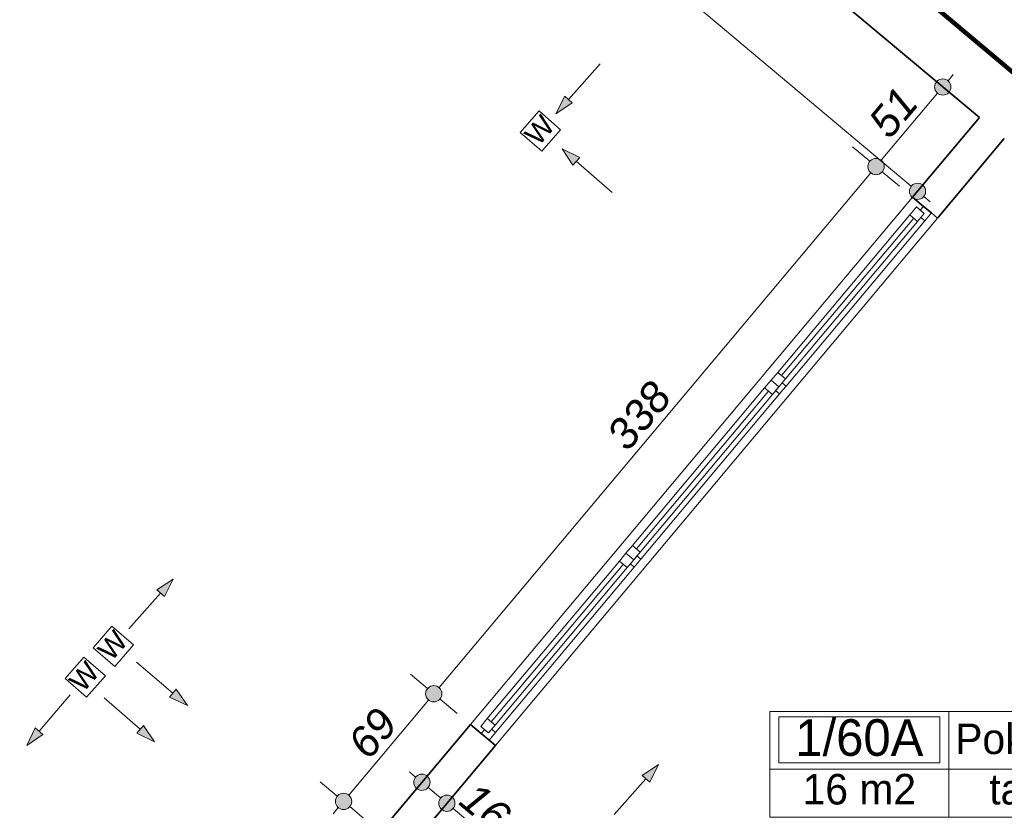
# Model space of a CAD drawing. Header units: millimetres. Extents: x -50073 to 84772, y -78870 to -35317.
# Tile 117 of 125: x 48069 to 52905, y -57397 to -53514. Entities that reach past the tile are written whole.
import ezdxf
from ezdxf.enums import TextEntityAlignment as Align

# ---------------------------------------------------------------- set-up
doc = ezdxf.new("R2010")
doc.units = ezdxf.units.MM
doc.header["$MEASUREMENT"] = 0
doc.layers.add('Elementy modelu - Strefy', color=7, linetype='Continuous')
doc.layers.add('Wymiarowanie - Ogólne', color=7, linetype='Continuous')
for name, color, linetype, lineweight in [('Instalacje - Went_Klim_Nr_pióra__42', 150, 'Continuous', 13), ('Konstrukcja - Ściany zew_Nr_pióra__6', 7, 'Continuous', 35), ('Metryczki pomieszczeń ArchiCADa_Nr_pióra__1', 7, 'Continuous', 0), ('Okna ArchiCADa_Nr_pióra__1', 7, 'Continuous', 0), ('Wymiarowanie - Ogólne_Nr_pióra__82', 114, 'Continuous', 13)]:
    doc.layers.add(name, color=color, linetype=linetype, lineweight=lineweight)
doc.styles.add('GENERATED_STYLE_1', font='txt')
doc.styles.add('GENERATED_STYLE_2', font='txt')
doc.styles.add('GENERATED_STYLE_3', font='txt')
doc.dimstyles.new('GENERATED_STYLE__1', dxfattribs={"dimtxt": 150, "dimasz": 152, "dimexe": 0.18, "dimexo": 0, "dimgap": 0.09, "dimtad": 1, "dimlfac": 0.1, "dimzin": 0, "dimdsep": 46, "dimtxsty": 'GENERATED_STYLE_3', "dimblk": 'ARROWHEAD_11', "dimblk1": 'ARROWHEAD_11', "dimblk2": 'ARROWHEAD_11', "dimcen": 0.09, "dimclrd": 114, "dimclre": 114, "dimclrt": 114, "dimazin": 0, "dimtfac": 1, "dimtdec": 4, "dimtmove": 0, "dimatfit": 3, "dimfxl": 1, "dimtolj": 1, "dimtzin": 0, "dimarcsym": 0})

# ---------------------------------------------------------------- blocks, each defined once
blk = doc.blocks.new('Pok. 1os._1_60A_54', base_point=(52632.4, -57195))
at = {"layer": 'Metryczki pomieszczeń ArchiCADa_Nr_pióra__1', "linetype": 'Continuous'}
for p, q in [((51754.4, -56912.1), (53532.4, -56912.1)), ((51754.4, -57430.7), (51754.4, -56912.1)), ((52632.4, -56912.1), (52632.4, -57430.7)), ((53532.4, -56912.1), (53532.4, -57430.7)), ((51798.3, -56938.1), (52588.5, -56938.1)), ((51798.3, -57164.3), (51798.3, -56938.1)), ((52588.5, -56938.1), (52588.5, -57164.3)), ((51754.4, -57195), (53532.4, -57195)), ((52588.5, -57164.3), (51798.3, -57164.3)), ((53532.4, -57430.7), (51754.4, -57430.7))]:
    blk.add_line(p, q, dxfattribs=at)
at = {"layer": 'Metryczki pomieszczeń ArchiCADa_Nr_pióra__1'}
for tag, height, style, p in [('ROOM_NUMBER', 180, 'GENERATED_STYLE_2', (52193.4, -57040)), ('ROOM_NAME', 150, 'GENERATED_STYLE_1', (53082.4, -57046.2)), ('floor_f', 150, 'GENERATED_STYLE_1', (53082.4, -57293.7)), ('ROOM_CALC_AREA', 150, 'GENERATED_STYLE_1', (52193.4, -57293.7))]:
    blk.add_attdef(tag, text='', height=height, dxfattribs=dict(at, style=style)).set_placement(p, align=Align.MIDDLE_CENTER)
blk = doc.blocks.new('*D96')
at = {"layer": 'Wymiarowanie - Ogólne_Nr_pióra__82', "linetype": 'Continuous'}
for points in [[(39276.8, -39330.7), (39273.8, -39315.4), (39265.1, -39302.4), (39252.1, -39293.7), (39236.8, -39290.7), (39221.5, -39293.7), (39208.5, -39302.4), (39199.9, -39315.4), (39196.8, -39330.7), (39199.9, -39346), (39208.5, -39359), (39221.5, -39367.6), (39236.8, -39370.7), (39252.1, -39367.6), (39265.1, -39359), (39273.8, -39346)], [(61589.9, -58047.1), (61586.9, -58031.8), (61578.2, -58018.8), (61565.2, -58010.1), (61549.9, -58007.1), (61534.6, -58010.1), (61521.6, -58018.8), (61513, -58031.8), (61509.9, -58047.1), (61513, -58062.4), (61521.6, -58075.4), (61534.6, -58084), (61549.9, -58087.1), (61565.2, -58084), (61578.2, -58075.4), (61586.9, -58062.4)]]:
    blk.add_hatch(color=256, dxfattribs=at).paths.add_polyline_path(points)
for p, q in [((39262.5, -39300), (39333.2, -39215.7)), ((39175.5, -39279.3), (39206.2, -39305)), ((39140.4, -39445.6), (39211.1, -39361.3)), ((39267.5, -39356.4), (61519.3, -58021.4)), ((61575.6, -58016.4), (61646.3, -57932.2)), ((61453.5, -58162), (61524.2, -58077.7)), ((61580.6, -58072.8), (61611.2, -58098.5))]:
    blk.add_line(p, q, dxfattribs=at)
for centre in [(39236.8, -39330.7), (61549.9, -58047.1)]:
    blk.add_circle(centre, 40, dxfattribs=at)
at = {"layer": 'Wymiarowanie - Ogólne_Nr_pióra__82', "insert": (50150.5, -48446), "char_height": 150, "attachment_point": 7, "rotation": 320.0098, "style": 'GENERATED_STYLE_3'}
blk.add_mtext('\\A1;{\\fArial|b0|i1|c238|p38;2 912,5}', dxfattribs=at)
blk = doc.blocks.new('ARROWHEAD_11')
at = {"color": 0, "linetype": 'Continuous', "lineweight": 0}
blk.add_line((0, 0), (-1, 0), dxfattribs=at)
at = {"color": 0, "linetype": 'Continuous', "lineweight": 0, "const_width": 0.25, "flags": 128}
blk.add_lwpolyline([(-0.125, 0, 1), (0.125, 0, 1)], format="xyb", close=True, dxfattribs=at)
blk = doc.blocks.new('*D119')
at = {"layer": 'Wymiarowanie - Ogólne_Nr_pióra__82', "linetype": 'Continuous'}
for points in [[(53039.5, -51527.6), (53036.5, -51512.3), (53027.8, -51499.3), (53014.9, -51490.6), (52999.5, -51487.6), (52984.2, -51490.6), (52971.3, -51499.3), (52962.6, -51512.3), (52959.5, -51527.6), (52962.6, -51542.9), (52971.3, -51555.9), (52984.2, -51564.5), (52999.5, -51567.6), (53014.9, -51564.5), (53027.8, -51555.9), (53036.5, -51542.9)], [(54740.4, -52954.3), (54737.4, -52939), (54728.7, -52926), (54715.7, -52917.3), (54700.4, -52914.3), (54685.1, -52917.3), (54672.1, -52926), (54663.5, -52939), (54660.4, -52954.3), (54663.5, -52969.6), (54672.1, -52982.5), (54685.1, -52991.2), (54700.4, -52994.3), (54715.7, -52991.2), (54728.7, -52982.5), (54737.4, -52969.6)]]:
    blk.add_hatch(color=256, dxfattribs=at).paths.add_polyline_path(points)
for p, q in [((53025.2, -51496.9), (53095.9, -51412.6)), ((53030.2, -51553.3), (54669.8, -52928.6)), ((52903.1, -51642.5), (52973.8, -51558.2)), ((54726.1, -52923.6), (54796.8, -52839.3)), ((54604, -53069.2), (54674.7, -52984.9))]:
    blk.add_line(p, q, dxfattribs=at)
blk.add_circle((52999.5, -51527.6), 40, dxfattribs=at)
at = {"layer": 'Wymiarowanie - Ogólne_Nr_pióra__82', "insert": (53738.4, -52108.2), "char_height": 150, "attachment_point": 7, "rotation": 320.0098, "style": 'GENERATED_STYLE_3'}
blk.add_mtext('\\A1;{\\fArial|b0|i1|c238|p38;222}', dxfattribs=at)
blk = doc.blocks.new('*D228')
at = {"layer": 'Wymiarowanie - Ogólne_Nr_pióra__82', "linetype": 'Continuous'}
for points in [[(50207.4, -57362.5), (50204.4, -57347.2), (50195.7, -57334.2), (50182.7, -57325.6), (50167.4, -57322.5), (50152.1, -57325.6), (50139.1, -57334.2), (50130.5, -57347.2), (50127.4, -57362.5), (50130.5, -57377.8), (50139.1, -57390.8), (50152.1, -57399.5), (50167.4, -57402.5), (50182.7, -57399.5), (50195.7, -57390.8), (50204.4, -57377.8)], [(52942, -59657), (52938.9, -59641.7), (52930.3, -59628.7), (52917.3, -59620.1), (52902, -59617), (52886.7, -59620.1), (52873.7, -59628.7), (52865, -59641.7), (52862, -59657), (52865, -59672.3), (52873.7, -59685.3), (52886.7, -59694), (52902, -59697), (52917.3, -59694), (52930.3, -59685.3), (52938.9, -59672.3)]]:
    blk.add_hatch(color=256, dxfattribs=at).paths.add_polyline_path(points)
for p, q in [((52871.3, -59631.3), (50198.1, -57388.2)), ((52998.4, -59542.1), (52927.7, -59626.4)), ((52876.3, -59687.6), (52805.6, -59771.9)), ((52963.3, -59708.4), (52932.6, -59682.7))]:
    blk.add_line(p, q, dxfattribs=at)
for centre in [(50167.4, -57362.5), (52902, -59657)]:
    blk.add_circle(centre, 40, dxfattribs=at)
at = {"layer": 'Wymiarowanie - Ogólne_Nr_pióra__82', "char_height": 150, "attachment_point": 7, "rotation": 320.0008, "style": 'GENERATED_STYLE_3'}
for s, insert in [('\\A1;{\\fArial|b0|i1|c238|p38;16}', (50217.3, -57365.2)), ('\\A1;{\\fArial|b0|i1|c238|p38;357}', (51510.4, -58450.2))]:
    blk.add_mtext(s, dxfattribs=dict(at, insert=insert))
blk = doc.blocks.new('*D229')
at = {"layer": 'Wymiarowanie - Ogólne_Nr_pióra__82', "linetype": 'Continuous'}
for points in [[(50084.8, -57259.6), (50081.8, -57244.3), (50073.1, -57231.4), (50060.1, -57222.7), (50044.8, -57219.6), (50029.5, -57222.7), (50016.5, -57231.4), (50007.9, -57244.3), (50004.8, -57259.6), (50007.9, -57274.9), (50016.5, -57287.9), (50029.5, -57296.6), (50044.8, -57299.6), (50060.1, -57296.6), (50073.1, -57287.9), (50081.8, -57274.9)], [(50207.4, -57362.5), (50204.4, -57347.2), (50195.7, -57334.2), (50182.7, -57325.6), (50167.4, -57322.5), (50152.1, -57325.6), (50139.1, -57334.2), (50130.5, -57347.2), (50127.4, -57362.5), (50130.5, -57377.8), (50139.1, -57390.8), (50152.1, -57399.5), (50167.4, -57402.5), (50182.7, -57399.5), (50195.7, -57390.8), (50204.4, -57377.8)]]:
    blk.add_hatch(color=256, dxfattribs=at).paths.add_polyline_path(points)
for p, q in [((50141.2, -57144.7), (50070.5, -57229)), ((50014.2, -57233.9), (49983.5, -57208.2)), ((50263.8, -57247.6), (50193.1, -57331.9)), ((50019.1, -57290.3), (49948.4, -57374.5)), ((50136.8, -57336.8), (50075.5, -57285.3)), ((50141.7, -57393.2), (50071, -57477.4))]:
    blk.add_line(p, q, dxfattribs=at)
blk.add_circle((50044.8, -57259.6), 40, dxfattribs=at)
blk = doc.blocks.new('*D234')
at = {"layer": 'Wymiarowanie - Ogólne_Nr_pióra__82', "linetype": 'Continuous'}
for points in [[(52643.3, -53844.8), (52640.2, -53829.5), (52631.6, -53816.5), (52618.6, -53807.8), (52603.3, -53804.8), (52588, -53807.8), (52575, -53816.5), (52566.3, -53829.5), (52563.3, -53844.8), (52566.3, -53860.1), (52575, -53873.1), (52588, -53881.7), (52603.3, -53884.8), (52618.6, -53881.7), (52631.6, -53873.1), (52640.2, -53860.1)], [(52315.5, -54235.5), (52312.5, -54220.2), (52303.8, -54207.2), (52290.8, -54198.6), (52275.5, -54195.5), (52260.2, -54198.6), (52247.2, -54207.2), (52238.6, -54220.2), (52235.5, -54235.5), (52238.6, -54250.8), (52247.2, -54263.8), (52260.2, -54272.5), (52275.5, -54275.5), (52290.8, -54272.5), (52303.8, -54263.8), (52312.5, -54250.8)]]:
    blk.add_hatch(color=256, dxfattribs=at).paths.add_polyline_path(points)
for p, q in [((52488.4, -53748.4), (52572.6, -53819.1)), ((52654.7, -53783.5), (52629, -53814.1)), ((52633.9, -53870.5), (52718.2, -53941.2)), ((52577.6, -53875.4), (52301.2, -54204.9))]:
    blk.add_line(p, q, dxfattribs=at)
for centre in [(52603.3, -53844.8), (52275.5, -54235.5)]:
    blk.add_circle(centre, 40, dxfattribs=at)
at = {"layer": 'Wymiarowanie - Ogólne_Nr_pióra__82', "insert": (52343.3, -54108.1), "char_height": 150, "attachment_point": 7, "rotation": 50.0098, "style": 'GENERATED_STYLE_3'}
blk.add_mtext('\\A1;{\\fArial|b0|i1|c238|p38;51}', dxfattribs=at)
blk = doc.blocks.new('*D235')
at = {"layer": 'Wymiarowanie - Ogólne_Nr_pióra__82', "linetype": 'Continuous'}
for points in [[(52315.5, -54235.5), (52312.5, -54220.2), (52303.8, -54207.2), (52290.8, -54198.6), (52275.5, -54195.5), (52260.2, -54198.6), (52247.2, -54207.2), (52238.6, -54220.2), (52235.5, -54235.5), (52238.6, -54250.8), (52247.2, -54263.8), (52260.2, -54272.5), (52275.5, -54275.5), (52290.8, -54272.5), (52303.8, -54263.8), (52312.5, -54250.8)], [(50143.3, -56825.1), (50140.3, -56809.8), (50131.6, -56796.8), (50118.7, -56788.2), (50103.3, -56785.1), (50088, -56788.2), (50075.1, -56796.8), (50066.4, -56809.8), (50063.3, -56825.1), (50066.4, -56840.4), (50075.1, -56853.4), (50088, -56862.1), (50103.3, -56865.1), (50118.7, -56862.1), (50131.6, -56853.4), (50140.3, -56840.4)]]:
    blk.add_hatch(color=256, dxfattribs=at).paths.add_polyline_path(points)
for p, q in [((52160.6, -54139.1), (52244.9, -54209.8)), ((52306.2, -54261.2), (52390.5, -54331.9)), ((52249.8, -54266.2), (50129.1, -56794.5)), ((49988.4, -56728.7), (50072.7, -56799.4)), ((50134, -56850.8), (50218.3, -56921.5))]:
    blk.add_line(p, q, dxfattribs=at)
at = {"layer": 'Wymiarowanie - Ogólne_Nr_pióra__82', "insert": (51056.7, -55641.9), "char_height": 150, "attachment_point": 7, "rotation": 50.0098, "style": 'GENERATED_STYLE_3'}
blk.add_mtext('\\A1;{\\fArial|b0|i1|c238|p38;338}', dxfattribs=at)
blk = doc.blocks.new('*D236')
at = {"layer": 'Wymiarowanie - Ogólne_Nr_pióra__82', "linetype": 'Continuous'}
for points in [[(50143.3, -56825.1), (50140.3, -56809.8), (50131.6, -56796.8), (50118.7, -56788.2), (50103.3, -56785.1), (50088, -56788.2), (50075.1, -56796.8), (50066.4, -56809.8), (50063.3, -56825.1), (50066.4, -56840.4), (50075.1, -56853.4), (50088, -56862.1), (50103.3, -56865.1), (50118.7, -56862.1), (50131.6, -56853.4), (50140.3, -56840.4)], [(49700, -57353.7), (49696.9, -57338.4), (49688.3, -57325.4), (49675.3, -57316.7), (49660, -57313.7), (49644.7, -57316.7), (49631.7, -57325.4), (49623, -57338.4), (49620, -57353.7), (49623, -57369), (49631.7, -57382), (49644.7, -57390.6), (49660, -57393.7), (49675.3, -57390.6), (49688.3, -57382), (49696.9, -57369)]]:
    blk.add_hatch(color=256, dxfattribs=at).paths.add_polyline_path(points)
for p, q in [((50077.6, -56855.8), (49685.7, -57323)), ((49545.1, -57257.3), (49629.3, -57328)), ((49634.3, -57384.3), (49608.6, -57415)), ((49690.6, -57379.4), (49774.9, -57450.1))]:
    blk.add_line(p, q, dxfattribs=at)
for centre in [(50103.3, -56825.1), (49660, -57353.7)]:
    blk.add_circle(centre, 40, dxfattribs=at)
at = {"layer": 'Wymiarowanie - Ogólne_Nr_pióra__82', "insert": (49785.5, -57157.3), "char_height": 150, "attachment_point": 7, "rotation": 50.0098, "style": 'GENERATED_STYLE_3'}
blk.add_mtext('\\A1;{\\fArial|b0|i1|c238|p38;69}', dxfattribs=at)
blk = doc.blocks.new('*D254')
at = {"layer": 'Wymiarowanie - Ogólne_Nr_pióra__82', "linetype": 'Continuous'}
for points in [[(45317.4, -48316.5), (45314.3, -48301.2), (45305.7, -48288.2), (45292.7, -48279.5), (45277.4, -48276.5), (45262.1, -48279.5), (45249.1, -48288.2), (45240.4, -48301.2), (45237.4, -48316.5), (45240.4, -48331.8), (45249.1, -48344.8), (45262.1, -48353.4), (45277.4, -48356.5), (45292.7, -48353.4), (45305.7, -48344.8), (45314.3, -48331.8)], [(52519.2, -54357.4), (52516.2, -54342.1), (52507.5, -54329.2), (52494.5, -54320.5), (52479.2, -54317.4), (52463.9, -54320.5), (52450.9, -54329.2), (52442.3, -54342.1), (52439.2, -54357.4), (52442.3, -54372.8), (52450.9, -54385.7), (52463.9, -54394.4), (52479.2, -54397.4), (52494.5, -54394.4), (52507.5, -54385.7), (52516.2, -54372.8)]]:
    blk.add_hatch(color=256, dxfattribs=at).paths.add_polyline_path(points)
for p, q in [((45181, -48431.4), (45251.7, -48347.1)), ((45308, -48342.2), (52448.6, -54331.7)), ((52504.9, -54326.8), (52575.6, -54242.5)), ((52382.8, -54472.4), (52453.5, -54388.1)), ((52509.9, -54383.2), (52540.5, -54408.9))]:
    blk.add_line(p, q, dxfattribs=at)
for centre in [(45277.4, -48316.5), (52479.2, -54357.4)]:
    blk.add_circle(centre, 40, dxfattribs=at)
at = {"layer": 'Wymiarowanie - Ogólne_Nr_pióra__82', "insert": (48766.8, -51204.2), "char_height": 150, "attachment_point": 7, "rotation": 320.0098, "style": 'GENERATED_STYLE_3'}
blk.add_mtext('\\A1;{\\fArial|b0|i1|c238|p38;940}', dxfattribs=at)
blk = doc.blocks.new('*D255')
at = {"layer": 'Wymiarowanie - Ogólne_Nr_pióra__82', "linetype": 'Continuous'}
for points in [[(46359.9, -56622.8), (46356.9, -56607.5), (46348.2, -56594.5), (46335.2, -56585.9), (46319.9, -56582.8), (46304.6, -56585.9), (46291.6, -56594.5), (46283, -56607.5), (46279.9, -56622.8), (46283, -56638.1), (46291.6, -56651.1), (46304.6, -56659.8), (46319.9, -56662.8), (46335.2, -56659.8), (46348.2, -56651.1), (46356.9, -56638.1)], [(51454.1, -60897.3), (51451.1, -60882), (51442.4, -60869), (51429.5, -60860.4), (51414.1, -60857.3), (51398.8, -60860.4), (51385.9, -60869), (51377.2, -60882), (51374.1, -60897.3), (51377.2, -60912.6), (51385.9, -60925.6), (51398.8, -60934.3), (51414.1, -60937.3), (51429.5, -60934.3), (51442.4, -60925.6), (51451.1, -60912.6)]]:
    blk.add_hatch(color=256, dxfattribs=at).paths.add_polyline_path(points)
for p, q in [((46294.2, -56653.5), (46223.5, -56737.7)), ((51383.5, -60871.6), (46350.6, -56648.5)), ((51510.6, -60782.4), (51439.9, -60866.7)), ((51388.4, -60928), (51317.7, -61012.2)), ((51475.4, -60948.7), (51444.8, -60923))]:
    blk.add_line(p, q, dxfattribs=at)
blk.add_circle((51414.1, -60897.3), 40, dxfattribs=at)
at = {"layer": 'Wymiarowanie - Ogólne_Nr_pióra__82', "insert": (48755.5, -58627.3), "char_height": 150, "attachment_point": 7, "rotation": 320.0005, "style": 'GENERATED_STYLE_3'}
blk.add_mtext('\\A1;{\\fArial|b0|i1|c238|p38;665}', dxfattribs=at)

msp = doc.modelspace()

# ---------------------------------------------------------------- hatches: boundary and pattern name
at = {"layer": 'Instalacje - Went_Klim_Nr_pióra__42', "linetype": 'Continuous'}
for points in [[(50702.876, -53975.922), (50783.592, -53922.866), (50746.25, -53889.616)], [(50733.043, -54147.877), (50786.896, -54228.064), (50819.775, -54190.395)], [(48823.351, -56261.777), (48742.635, -56314.834), (48779.977, -56348.084)], [(48893.275, -56882.102), (48838.224, -56802.732), (48805.914, -56840.891)], [(48103.925, -57079.321), (48183.576, -57024.677), (48145.583, -56992.173)], [(48731.931, -57060.299), (48677.832, -56980.278), (48645.069, -57018.048)], [(51206.963, -57173.062), (51126.246, -57226.119), (51163.589, -57259.369)]]:
    msp.add_hatch(color=256, dxfattribs=at).paths.add_polyline_path(points)

# ---------------------------------------------------------------- linework, layer by layer
at = {"color": 10, "lineweight": 106}
msp.add_lwpolyline([(66.617, -62583.342), (2355.65, -62594.844), (2355.65, -78050.061), (23019.646, -78050.061), (23019.646, -74088.498), (27356.387, -74088.498), (27356.387, -76174.624), (31806.314, -76174.624), (31806.314, -70254.194), (29738.593, -70254.194), (29738.593, -64145.049), (48237.42, -64145.049), (53610.352, -68583.295), (53610.352, -70500.678), (57061.641, -70500.678), (57061.641, -65412.681), (59990.725, -65412.681), (59990.725, -59684.671), (37804.772, -41061.805), (28682.341, -41061.805), (28682.341, -51358.017), (2441.313, -51358.017)], dxfattribs=at)
at = {"layer": 'Instalacje - Went_Klim_Nr_pióra__42', "linetype": 'Continuous'}
for p, q in [((50920.79, -53731.187), (50764.921, -53906.241)), ((50702.876, -53975.922), (50746.25, -53889.616)), ((50702.876, -53975.922), (50783.592, -53922.866)), ((50746.25, -53889.616), (50783.592, -53922.866)), ((50620.103, -53962.53), (50528.042, -54068.005)), ((50725.577, -54054.591), (50620.103, -53962.53)), ((50528.042, -54068.005), (50633.517, -54160.065)), ((50633.517, -54160.065), (50725.577, -54054.591)), ((50733.043, -54147.877), (50819.775, -54190.395)), ((50733.043, -54147.877), (50786.896, -54228.064)), ((50819.775, -54190.395), (50786.896, -54228.064)), ((50979.923, -54363.359), (50803.335, -54209.229)), ((48823.351, -56261.777), (48742.635, -56314.834)), ((48823.351, -56261.777), (48779.977, -56348.084)), ((48605.436, -56506.512), (48761.306, -56331.459)), ((48779.977, -56348.084), (48742.635, -56314.834)), ((48522.663, -56493.12), (48430.603, -56598.595)), ((48628.138, -56585.18), (48522.663, -56493.12)), ((48430.603, -56598.595), (48536.078, -56690.655)), ((48536.078, -56690.655), (48628.138, -56585.18)), ((48292.494, -56750.118), (48384.554, -56644.644)), ((48384.554, -56644.644), (48490.029, -56736.704)), ((48643.187, -56670.351), (48822.069, -56821.812)), ((48397.968, -56842.179), (48292.494, -56750.118)), ((48490.029, -56736.704), (48397.968, -56842.179)), ((48805.914, -56840.891), (48838.224, -56802.732)), ((48893.275, -56882.102), (48838.224, -56802.732)), ((48316.953, -56830.321), (48164.579, -57008.425)), ((48484.392, -56845.575), (48661.451, -56999.163)), ((48893.275, -56882.102), (48805.914, -56840.891)), ((48103.925, -57079.321), (48145.583, -56992.173)), ((48145.583, -56992.173), (48183.576, -57024.677)), ((48645.069, -57018.048), (48677.832, -56980.278)), ((48731.931, -57060.299), (48645.069, -57018.048)), ((48731.931, -57060.299), (48677.832, -56980.278)), ((48103.925, -57079.321), (48183.576, -57024.677)), ((51206.963, -57173.062), (51126.246, -57226.119)), ((51206.963, -57173.062), (51163.589, -57259.369)), ((50989.048, -57417.798), (51144.918, -57242.744)), ((51163.589, -57259.369), (51126.246, -57226.119))]:
    msp.add_line(p, q, dxfattribs=at)
at = {"layer": 'Konstrukcja - Ściany zew_Nr_pióra__6', "linetype": 'Continuous'}
for p, q in [((52455.135, -54386.171), (52508.766, -54431.157)), ((52508.766, -54431.157), (52547.073, -54463.29)), ((52547.073, -54463.29), (52577.72, -54488.996)), ((50282.955, -56975.773), (50336.586, -57020.759)), ((50336.586, -57020.759), (50374.894, -57052.891)), ((50374.894, -57052.891), (50405.54, -57078.598))]:
    msp.add_line(p, q, dxfattribs=at)
at = {"layer": 'Konstrukcja - Ściany zew_Nr_pióra__6', "linetype": 'Continuous', "flags": 128}
for points in [[(51717.935, -53102.14), (52782.89, -53995.432)], [(52782.89, -53995.432), (52455.135, -54386.171)], [(52577.72, -54488.996), (52905.474, -54098.257)], [(50282.955, -56975.773), (49839.6, -57504.326)], [(50064.994, -57484.586), (50405.54, -57078.598)]]:
    msp.add_lwpolyline(points, dxfattribs=at)
at = {"layer": 'Okna ArchiCADa_Nr_pióra__1', "linetype": 'Continuous'}
for p, q in [((50282.955, -56975.773), (52455.135, -54386.171)), ((52441.413, -54472.552), (52473.545, -54434.244)), ((52473.545, -54434.244), (52511.853, -54466.377)), ((52492.699, -54450.311), (52508.766, -54431.157)), ((52511.853, -54466.377), (52492.699, -54450.311)), ((52508.766, -54431.157), (52547.073, -54463.29)), ((50405.54, -57078.598), (52577.72, -54488.996)), ((51792.329, -55246.368), (52441.413, -54472.552)), ((51792.329, -55246.368), (52441.413, -54472.552)), ((51811.483, -55262.434), (52460.566, -54488.619)), ((52514.941, -54501.598), (51833.725, -55313.721)), ((52479.72, -54504.685), (52441.413, -54472.552)), ((52511.853, -54466.377), (52479.72, -54504.685)), ((52495.787, -54485.531), (52511.853, -54466.377)), ((52514.941, -54501.598), (52495.787, -54485.531)), ((52547.073, -54463.29), (52514.941, -54501.598)), ((52479.72, -54504.685), (51830.637, -55278.501)), ((51760.197, -55284.676), (51792.329, -55246.368)), ((51792.329, -55246.368), (51830.637, -55278.501)), ((51078.98, -56096.799), (51728.064, -55322.983)), ((51078.98, -56096.799), (51728.064, -55322.983)), ((51728.064, -55322.983), (51760.197, -55284.676)), ((51766.371, -55355.116), (51728.064, -55322.983)), ((51760.197, -55284.676), (51798.504, -55316.809)), ((51798.504, -55316.809), (51760.197, -55284.676)), ((51798.504, -55316.809), (51766.371, -55355.116)), ((51798.504, -55316.809), (51779.35, -55300.742)), ((51779.35, -55300.742), (51798.504, -55316.809)), ((51782.438, -55335.962), (51798.504, -55316.809)), ((51830.637, -55278.501), (51798.504, -55316.809)), ((51798.504, -55316.809), (51814.571, -55297.655)), ((51814.571, -55297.655), (51833.725, -55313.721)), ((51833.725, -55313.721), (51817.658, -55332.875)), ((51098.134, -56112.866), (51747.218, -55339.05)), ((51766.371, -55355.116), (51117.288, -56128.932)), ((51801.592, -55352.029), (51120.376, -56164.152)), ((51801.592, -55352.029), (51782.438, -55335.962)), ((51817.658, -55332.875), (51801.592, -55352.029)), ((51046.848, -56135.107), (51078.98, -56096.799)), ((51078.98, -56096.799), (51117.288, -56128.932)), ((51014.715, -56173.415), (51046.848, -56135.107)), ((51046.848, -56135.107), (51085.155, -56167.24)), ((51085.155, -56167.24), (51046.848, -56135.107)), ((51117.288, -56128.932), (51085.155, -56167.24)), ((51085.155, -56167.24), (51101.222, -56148.086)), ((51101.222, -56148.086), (51120.376, -56164.152)), ((50365.632, -56947.231), (51014.715, -56173.415)), ((50365.632, -56947.231), (51014.715, -56173.415)), ((50384.785, -56963.297), (51033.869, -56189.481)), ((51053.023, -56205.548), (51014.715, -56173.415)), ((51085.155, -56167.24), (51053.023, -56205.548)), ((51085.155, -56167.24), (51066.002, -56151.173)), ((51066.002, -56151.173), (51085.155, -56167.24)), ((51069.089, -56186.394), (51085.155, -56167.24)), ((51088.243, -56202.46), (51069.089, -56186.394)), ((51104.309, -56183.306), (51088.243, -56202.46)), ((51120.376, -56164.152), (51104.309, -56183.306)), ((51053.023, -56205.548), (50403.939, -56979.363)), ((51088.243, -56202.46), (50407.027, -57014.584)), ((50333.499, -56985.538), (50365.632, -56947.231)), ((50365.632, -56947.231), (50403.939, -56979.363)), ((50371.806, -57017.671), (50333.499, -56985.538)), ((50336.586, -57020.759), (50352.653, -57001.605)), ((50352.653, -57001.605), (50371.806, -57017.671)), ((50403.939, -56979.363), (50371.806, -57017.671)), ((50371.806, -57017.671), (50387.873, -56998.517)), ((50407.027, -57014.584), (50374.894, -57052.891)), ((50387.873, -56998.517), (50407.027, -57014.584)), ((50336.586, -57020.759), (50374.894, -57052.891))]:
    msp.add_line(p, q, dxfattribs=at)

# ---------------------------------------------------------------- block references
at = {"layer": 'Elementy modelu - Strefy', "linetype": 'Continuous'}
ref = msp.add_blockref('Pok. 1os._1_60A_54', (52632.433, -57194.984), dxfattribs=at)
ref.add_attrib('ROOM_NAME', 'Pok. 1os.', dxfattribs={"layer": 'Metryczki pomieszczeń ArchiCADa_Nr_pióra__1', "color": 7, "height": 150, "style": 'GENERATED_STYLE_1'}).set_placement((53082.435, -57046.164), align=Align.MIDDLE_CENTER)
ref.add_attrib('ROOM_NUMBER', '1/60A', dxfattribs={"layer": 'Metryczki pomieszczeń ArchiCADa_Nr_pióra__1', "color": 7, "height": 180, "style": 'GENERATED_STYLE_2'}).set_placement((52193.413, -57040.035), align=Align.MIDDLE_CENTER)
ref.add_attrib('ROOM_CALC_AREA', '16 m2', dxfattribs={"layer": 'Metryczki pomieszczeń ArchiCADa_Nr_pióra__1', "color": 7, "height": 150, "style": 'GENERATED_STYLE_1'}).set_placement((52193.413, -57293.716), align=Align.MIDDLE_CENTER)
ref.add_attrib('floor_f', 'tarket', dxfattribs={"layer": 'Metryczki pomieszczeń ArchiCADa_Nr_pióra__1', "color": 7, "height": 150, "style": 'GENERATED_STYLE_1'}).set_placement((53082.435, -57293.664), align=Align.MIDDLE_CENTER)

# ---------------------------------------------------------------- texts
at = {"layer": 'Instalacje - Went_Klim_Nr_pióra__42', "linetype": 'Continuous', "char_height": 100, "rotation": 48.884883, "style": 'GENERATED_STYLE_1'}
for insert, attachment_point in [((50579.819, -54106.446), 4), ((48482.379, -56637.036), 4), ((48429.642, -56690.748), 6)]:
    msp.add_mtext('\\A1;{\\fArial|b0|i0|c238|p38;W}', dxfattribs=dict(at, insert=insert, attachment_point=attachment_point))

# ---------------------------------------------------------------- dimensions: what is measured, and where the dimension line sits
at = {"layer": 'Wymiarowanie - Ogólne', "color": 114, "linetype": 'Continuous', "lineweight": 13}
for base, p1, p2, angle, text, picture, middle, turn in [((61549.91, -58047.075), (38648.328, -40032.25), (60961.418, -58748.656), 320.009795, '2 912,5', '*D96', (50460.844, -48608.426), 320.009795), ((49659.993, -57353.67), (50282.955, -56975.773), (49839.6, -57504.326), 230.009795, '69', '*D236', (49801.225, -57021.915), 50.009795), ((50167.423, -57362.512), (52799.54, -59779.08), (50064.994, -57484.586), 140.00077, '357', '*D228', (51689.387, -58502.491), 320.00077)]:
    dim = msp.add_linear_dim(base=base, p1=p1, p2=p2, angle=angle, text=text, dimstyle='GENERATED_STYLE__1', dxfattribs=at)
    dim.commit()
    dim.dimension.update_dxf_attribs({"geometry": picture, "text_midpoint": middle, "dimtype": 160, "text_rotation": turn})
for base, p1, p2, angle, picture, middle, turn in [((52479.23, -54357.445), (43569.524, -50352.523), (52782.89, -53995.432), 320.009795, '*D254', (48945.784, -51256.513), 320.009795), ((54700.406, -52954.264), (52035.559, -52676.798), (53736.421, -54103.496), 320.009795, '*D119', (53917.454, -52160.469), 320.009795), ((52275.528, -54235.515), (52782.89, -53995.432), (52455.135, -54386.171), 230.009795, '*D234', (52358.959, -53972.667), 50.009795), ((50103.348, -56825.117), (52455.135, -54386.171), (50282.955, -56975.773), 230.009795, '*D235', (51108.992, -55462.837), 50.009795), ((46319.909, -56622.828), (51147.069, -61215.613), (46217.386, -56745.014), 140.000535, '*D255', (48934.519, -58679.638), 320.000535), ((50044.8161, -57259.636), (50064.9938, -57484.5859), (50145.8619, -57139.211), 140.00077, '*D229', (50352.7556, -57380.9547), 320.00077)]:
    dim = msp.add_linear_dim(base=base, p1=p1, p2=p2, angle=angle, dimstyle='GENERATED_STYLE__1', dxfattribs=at)
    dim.commit()
    dim.dimension.update_dxf_attribs({"geometry": picture, "text_midpoint": middle, "dimtype": 160, "text_rotation": turn})

doc.saveas('drawing.dxf')
